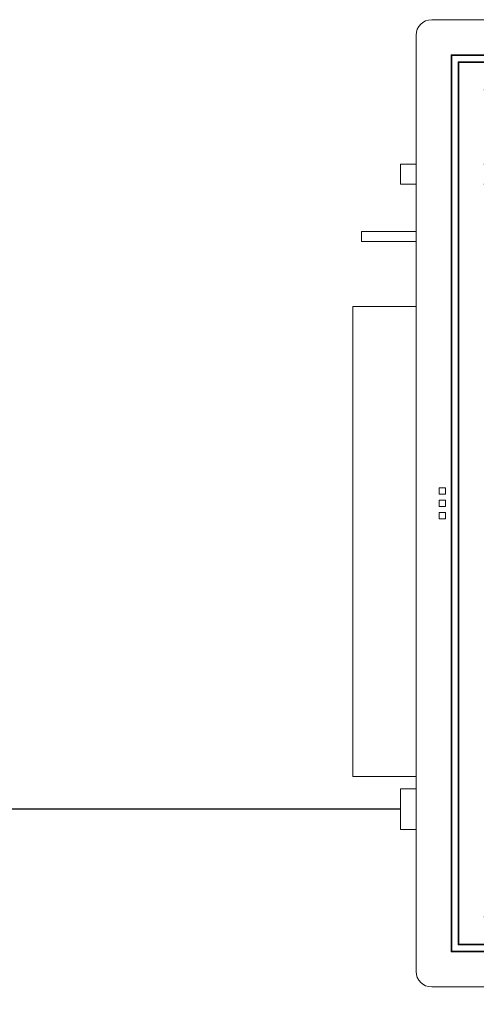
# Model space of a CAD drawing. Header units: millimetres. Extents: x -55054 to 44305, y -132338 to 49528.
# Tile 46 of 72: x 34202 to 34495, y -75599 to -74967. Entities that reach past the tile are written whole.
import ezdxf
from ezdxf import colors
from ezdxf.entities.mleader import LeaderData, LeaderLine
from ezdxf.math import Vec2, Vec3

# ---------------------------------------------------------------- set-up
doc = ezdxf.new("R2010")
doc.units = ezdxf.units.MM
doc.header["$LTSCALE"] = 100
doc.linetypes.add('HYDRANT', pattern=[3200, 3000, 0, -200])
for name, color, linetype, lineweight in [('.WK_WODA_OPIS', 7, 'Continuous', 13), ('GL-urzadzenia', 96, 'Continuous', 20), ('IS Woda', 7, 'Continuous', 0)]:
    doc.layers.add(name, color=color, linetype=linetype, lineweight=lineweight)
doc.styles.add('WYMIARY', font='romans.shx', dxfattribs={"width": 0.7})

# ---------------------------------------------------------------- blocks, each defined once
blk = doc.blocks.new('RSen_55_ME_FB_indoor unit - vrv - cassette-wall-floor_daikin - fxza50a2veb - fully flat cassette - fully flat decoration panel_daikin_lxwxh 620x620x306 mm-5003518-bottom')
at = {"lineweight": 18}
for p, q in [((-265, 266.5), (-265, 266.5)), ((265, 266.5), (265, 266.5)), ((-310, 217.35), (-320, 217.35)), ((-320, 211), (-320, 217.35)), ((-266, 217.35), (-266.5, 217.35)), ((-263.5, 217.35), (-264, 217.35)), ((-320, 204.65), (-320, 211)), ((-320, 204.65), (-310, 204.65)), ((-266.5, 204.65), (-266, 204.65)), ((-264, 204.65), (-263.96, 204.65)), ((-310, 174.17), (-345, 174.17)), ((-345, 171), (-345, 174.17)), ((-345, 167.82), (-345, 171)), ((-345, 167.82), (-310, 167.82)), ((-310, -183), (-320, -183)), ((-320, -196), (-320, -183)), ((-320, -209), (-320, -196)), ((-320, -209), (-310, -209))]:
    blk.add_line(p, q, dxfattribs=at)
for centre, start, end in [((-266.5, 266.5), 270.00002, 289.63436), ((-266.5, 266.5), 340.45035, 360), ((266.5, 266.5), 180, 199.54969), ((266.5, 266.5), 250.36568, 270), ((-266.5, -266.5), 70.36568, 90), ((266.5, -266.5), 90.00002, 109.63436), ((-266.5, -266.5), 0.07891, 19.71902), ((266.5, -266.5), 160.28101, 179.92112)]:
    blk.add_arc(centre, 1.5, start, end, dxfattribs=at)
blk = doc.blocks.new('RSen_55_ME_FB_SOg - fxza50a2veb - fully flat decoration panel - SH_daikin_tbq - standard-4997338-bottom')
at = {"lineweight": 18}
for p, q in [((300, 310), (-300, 310)), ((-310, 300), (-310, 300)), ((-310, 300), (-310, -300)), ((-287.5, 287.5), (-287.5, -287.5)), ((287.5, 287.5), (-287.5, 287.5)), ((287, 287), (-287, 287)), ((-287, 287), (-287, -287)), ((-287, 287), (-287, 287)), ((-283, 283), (283, 283)), ((-283, -283), (-283, 283)), ((-282.5, 282.5), (-282.5, 282.5)), ((-282.5, 282.5), (282.5, 282.5)), ((-282.5, -282.5), (-282.5, 282.5)), ((-310, 126.25), (-350.5, 126.25)), ((-350.5, 126.25), (-350.5, -175)), ((-350.5, 126.25), (-350.5, 126.25)), ((-295.23, 5.9), (-295.23, 9.9)), ((-295.23, 9.9), (-291.23, 9.9)), ((-291.23, 9.9), (-291.23, 5.9)), ((-291.23, 5.9), (-295.23, 5.9)), ((-295.23, -2), (-295.23, 2)), ((-295.23, 2), (-291.23, 2)), ((-291.23, 2), (-291.23, -2)), ((-291.23, -2), (-295.23, -2)), ((-295.23, -5.9), (-291.23, -5.9)), ((-295.23, -9.9), (-295.23, -5.9)), ((-291.23, -5.9), (-291.23, -9.9)), ((-291.23, -9.9), (-295.23, -9.9)), ((-350.5, -175), (-310, -175)), ((283, -283), (-283, -283)), ((282.5, -282.5), (-282.5, -282.5)), ((-287.5, -287.5), (287.5, -287.5)), ((-287, -287), (287, -287)), ((-300, -310), (300, -310))]:
    blk.add_line(p, q, dxfattribs=at)
for centre, start, end in [((-300, 300), 90, 180), ((-300, -300), 180, 270)]:
    blk.add_arc(centre, 10, start, end, dxfattribs=at)
blk = doc.blocks.new('2658cea6-5bf1-4a8d-8ecb-1a42f1d0a86a')
at = {"lineweight": 18}
for name in ['RSen_55_ME_FB_SOg - fxza50a2veb - fully flat decoration panel - SH_daikin_tbq - standard-4997338-bottom', 'RSen_55_ME_FB_indoor unit - vrv - cassette-wall-floor_daikin - fxza50a2veb - fully flat cassette - fully flat decoration panel_daikin_lxwxh 620x620x306 mm-5003518-bottom']:
    blk.add_blockref(name, (0, 0), dxfattribs=at)
blk = doc.blocks.new('116a95a6-ef70-443d-9a1b-21b416471860')
at = {"layer": 'GL-urzadzenia', "xscale": 0.1, "yscale": 0.1, "zscale": 0.1}
blk.add_blockref('2658cea6-5bf1-4a8d-8ecb-1a42f1d0a86a', (35.05, -31), dxfattribs=at)
blk = doc.blocks.new('_None')

msp = doc.modelspace()

# ---------------------------------------------------------------- linework, layer by layer
at = {"layer": 'IS Woda', "color": 4, "linetype": 'HYDRANT', "lineweight": 30, "ltscale": 0.05}
msp.add_line((34446.75, -75473.44, -141.5), (32502.45, -75473.44, -141.5), dxfattribs=at)

# ---------------------------------------------------------------- block references
at = {"layer": 'GL-urzadzenia', "xscale": 10, "yscale": 10, "zscale": 10}
msp.add_blockref('116a95a6-ef70-443d-9a1b-21b416471860', (34416.25, -74967.44, -141.5), dxfattribs=at)

# ---------------------------------------------------------------- next in the draw order: leaders
at = {"layer": '.WK_WODA_OPIS'}
ml = msp.add_multileader_mtext('Standard', dxfattribs=at)
ml.set_content('Kratka wentylacyjna w stropie\\PPrzedłużyć do sufitu podwieszonego', color=256, style='WYMIARY')
ml.set_leader_properties(lineweight=-1)
ml.set_arrow_properties(name='NONE')
ml.build(insert=Vec2(0, 0))
ml.multileader.update_dxf_attribs({"text_left_attachment_type": 6, "text_right_attachment_type": 6, "dogleg_length": 86.36, "arrow_head_size": 40})
ctx = ml.context
ctx.base_point, ctx.char_height, ctx.arrow_head_size, ctx.landing_gap_size, ctx.plane_origin = Vec3(37801.13, -75732.41, 258.5), 120, 40, 10, Vec3(73135.05, -61555.32, 258.5)
ctx.left_attachment, ctx.right_attachment = 6, 6
notes = []
notes.append((ctx, [(0, (1, 1, 0), (37714.77, -75732.41, 258.5), (1, 0), 86.36, [(0, [(33679.94, -76458.41, 258.5)], 0, [])])]))
ctx.mtext.insert, ctx.mtext.line_spacing_style, ctx.mtext.flow_direction = Vec3(37811.13, -75572.41, 258.5), 2, 5
ctx.mtext.has_bg_fill, ctx.mtext.bg_color, ctx.mtext.bg_scale_factor, ctx.mtext.bg_transparency, ctx.mtext.use_window_bg_color = 1, -1027028792, 1.5, 0, 1
for ctx, leaders in notes:
    for number, flags, end, landing, length, lines in leaders:
        leader = LeaderData()
        leader.index, (leader.has_last_leader_line, leader.has_dogleg_vector, leader.attachment_direction) = number, flags
        leader.last_leader_point, leader.dogleg_vector, leader.dogleg_length = Vec3(end), Vec3(landing), length
        for number, points, colour, breaks in lines:
            line = LeaderLine()
            line.index, line.vertices, line.color, line.breaks = number, Vec3.list(points), colors.encode_raw_color(colour), breaks
            leader.lines.append(line)
        ctx.leaders.append(leader)

doc.saveas('drawing.dxf')
